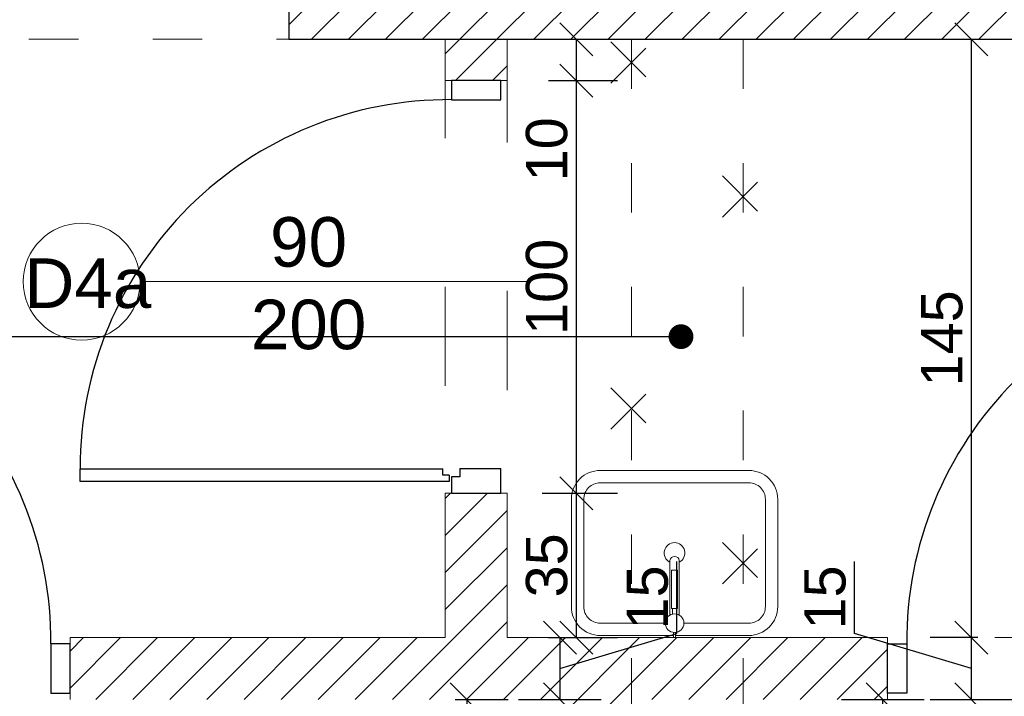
# Model space of a CAD drawing. Header units: millimetres. Extents: x -2720 to 125583, y -8970 to 34912.
# Tile 50 of 105: x 14970 to 15209, y 18934 to 19098. Entities that reach past the tile are written whole.
import ezdxf
from ezdxf import colors
from ezdxf.entities.mleader import LeaderData, LeaderLine
from ezdxf.math import Vec2, Vec3

# ---------------------------------------------------------------- set-up
doc = ezdxf.new("R2010")
doc.units = ezdxf.units.MM
doc.linetypes.add('ACAD_ISO03W100', pattern=[30, 12, -18])
doc.linetypes.add('DASHED', pattern=[19.05, 12.7, -6.35])
for name, color, linetype, lineweight, true_color in [('A_DZIAŁOWA_PROJEKTOWANE', 7, 'Continuous', 18, 0x007cb0), ('A_HATCH', 7, 'Continuous', 5, 0x999999), ('A_HATCH_PROJEKTOWANE', 7, 'Continuous', 9, 0x0089b6)]:
    doc.layers.add(name, color=color, linetype=linetype, lineweight=lineweight, true_color=true_color)
for name, color, linetype, lineweight in [('A_KONST_ISTNIEJĄCE', 83, 'Continuous', 25), ('A_OPISY', 40, 'Continuous', 9), ('A_WIDOK', 141, 'Continuous', 13), ('A_WIDOK-NAD', 221, 'DASHED', 13), ('A_WYMIAROWANIE', 7, 'Continuous', 9), ('A_WYPOSAŻENIE', 181, 'Continuous', 9)]:
    doc.layers.add(name, color=color, linetype=linetype, lineweight=lineweight)
doc.layers.add('A_NIEWIDOCZNE  POMOCNICZE', color=252, linetype='ACAD_ISO03W100', lineweight=5, plot=False)
doc.styles.get("Standard").update_dxf_attribs({"font": 'arial.ttf'})
doc.dimstyles.new('1 do 100', dxfattribs={"dimtxt": 10, "dimasz": 8, "dimexe": 10, "dimexo": 10, "dimgap": 2, "dimtad": 1, "dimdec": 0, "dimtxsty": 'Standard', "dimblk": 'OBLIQUE', "dimcen": 2.5, "dimadec": 0, "dimazin": 0, "dimtfac": 1, "dimtdec": 0, "dimtmove": 0, "dimatfit": 3, "dimldrblk": 'OBLIQUE', "dimfxl": 10, "dimfxlon": 1, "dimarcsym": 0})
pattern_1 = [(45, (-1713.23, 355.087), (-4.490128, 4.490128), [])]

# ---------------------------------------------------------------- blocks, each defined once
blk = doc.blocks.new('um1')
at = {"layer": 'A_WYPOSAŻENIE', "ltscale": 0.5}
for points in [[(-2506.53, 3366.84), (-2524.27, 3366.84, 0.414214), (-2531.27, 3359.84), (-2531.27, 3333.84, 0.414214), (-2524.27, 3326.84), (-2488.27, 3326.84, 0.414214), (-2481.27, 3333.84), (-2481.27, 3359.84, 0.414214), (-2488.27, 3366.84), (-2506.01, 3366.84)], [(-2508.52, 3363.84), (-2524.27, 3363.84, 0.414214), (-2528.27, 3359.84), (-2528.27, 3333.84, 0.414214), (-2524.27, 3329.84), (-2488.27, 3329.84, 0.414214), (-2484.27, 3333.84), (-2484.27, 3359.84, 0.414214), (-2488.27, 3363.84), (-2504.02, 3363.84)]]:
    blk.add_lwpolyline(points, format="xyb", dxfattribs=at)
at = {"layer": 'A_WYPOSAŻENIE'}
for points in [[(-2506.53, 3366.08), (-2506.53, 3367.35), (-2506.01, 3367.35), (-2506.01, 3366.08)], [(-2506.77, 3361.66), (-2506.77, 3360.3), (-2505.77, 3360.3), (-2505.77, 3361.66)]]:
    blk.add_lwpolyline(points, dxfattribs=at)
blk.add_lwpolyline([(-2507.42, 3361.92), (-2507.42, 3348.69, 0.869565), (-2505.12, 3348.69), (-2505.12, 3361.92)], format="xyb", dxfattribs=at)
blk.add_lwpolyline([(-2507.02, 3360.3), (-2505.52, 3360.3), (-2505.52, 3350.99), (-2507.02, 3350.99)], close=True, dxfattribs=at)
blk.add_circle((-2506.27, 3363.85), 2.25, dxfattribs=at)
at = {"layer": 'A_WYPOSAŻENIE', "ltscale": 0.5}
blk.add_arc((-2506.27, 3346.84), 2.5, 117.3871, 62.6129, dxfattribs=at)
blk = doc.blocks.new('_Dot')
at = {"color": 0, "linetype": 'ByBlock', "lineweight": -2}
blk.add_line((-0.5, 0), (-1, 0), dxfattribs=at)
at = {"color": 0, "linetype": 'ByBlock', "const_width": 0.5}
blk.add_lwpolyline([(-0.25, 0, 1), (0.25, 0, 1)], format="xyb", close=True, dxfattribs=at)
blk = doc.blocks.new('ROZBIÓRKI_DOM')
at = {"layer": 'A_OPISY', "color": 22, "linetype": 'ACAD_ISO03W100', "true_color": 0xe22908}
for p, q in [((19385.15, 8497.29), (19395.15, 8487.29)), ((19385.15, 8487.29), (19395.15, 8497.29)), ((19390.15, 8497.89), (19390.15, 8227.89)), ((19417.15, 8497.89), (19417.15, 8212.89)), ((19412.15, 8464.76), (19422.15, 8454.76)), ((19412.15, 8454.76), (19422.15, 8464.76)), ((19385.15, 8413.42), (19395.15, 8403.42)), ((19385.15, 8403.42), (19395.15, 8413.42)), ((19412.15, 8375.92), (19422.15, 8365.92)), ((19412.15, 8365.92), (19422.15, 8375.92))]:
    blk.add_line(p, q, dxfattribs=at)
blk = doc.blocks.new('_Oblique')
at = {"color": 0, "linetype": 'ByBlock', "lineweight": -2}
blk.add_line((-0.5, -0.5), (0.5, 0.5), dxfattribs=at)
blk = doc.blocks.new('*D377')
at = {"layer": 'A_WYMIAROWANIE', "color": 0, "lineweight": -2, "ltscale": 2, "transparency": 16777216}
for p, q in [((15169.11, 18933.66), (15189.11, 18933.66)), ((15179.11, 18773.66), (15179.11, 18933.66)), ((15175.11, 18773.66), (15189.11, 18773.66))]:
    blk.add_line(p, q, dxfattribs=at)
at = {"layer": 'Defpoints', "color": 0, "ltscale": 2, "transparency": 16777216}
for p in [(15148.71, 18933.66), (15179.11, 18933.66), (15165.11, 18773.66)]:
    blk.add_point(p, dxfattribs=at)
at = {"layer": 'A_WYMIAROWANIE', "color": 0, "lineweight": -2, "ltscale": 2, "transparency": 16777216, "xscale": 8, "yscale": 8, "zscale": 8}
for p, rotation in [((15179.11, 18933.66), 90), ((15179.11, 18773.66), 270)]:
    blk.add_blockref('_Oblique', p, dxfattribs=dict(at, rotation=rotation))
at = {"layer": 'A_WYMIAROWANIE', "color": 0, "ltscale": 2, "transparency": 16777216, "insert": (15172, 18853.66), "char_height": 10, "attachment_point": 5, "rotation": 90}
blk.add_mtext('160', dxfattribs=at)
blk = doc.blocks.new('*D378')
at = {"layer": 'A_WYMIAROWANIE', "color": 0, "lineweight": -2, "ltscale": 2, "transparency": 16777216}
for p, q in [((15172.24, 18949.66), (15172.24, 18967.11)), ((15200.56, 18941.16), (15172.24, 18949.66)), ((15202.09, 18948.66), (15190.56, 18948.66)), ((15200.56, 18933.66), (15200.56, 18948.66)), ((15190.56, 18933.66), (15210.56, 18933.66))]:
    blk.add_line(p, q, dxfattribs=at)
at = {"layer": 'Defpoints', "color": 0, "ltscale": 2, "transparency": 16777216}
for p in [(15200.56, 18948.66), (15212.09, 18948.66), (15148.71, 18933.66)]:
    blk.add_point(p, dxfattribs=at)
at = {"layer": 'A_WYMIAROWANIE', "color": 0, "lineweight": -2, "ltscale": 2, "transparency": 16777216, "xscale": 8, "yscale": 8, "zscale": 8}
for p, rotation in [((15200.56, 18948.66), 90), ((15200.56, 18933.66), 270)]:
    blk.add_blockref('_Oblique', p, dxfattribs=dict(at, rotation=rotation))
at = {"layer": 'A_WYMIAROWANIE', "color": 0, "ltscale": 2, "transparency": 16777216, "insert": (15165.14, 18958.38), "char_height": 10, "attachment_point": 5, "rotation": 90}
blk.add_mtext('15', dxfattribs=at)
blk = doc.blocks.new('*D379')
at = {"layer": 'A_WYMIAROWANIE', "color": 0, "lineweight": -2, "ltscale": 2, "transparency": 16777216}
for p, q in [((15199.19, 19093.66), (15210.56, 19093.66)), ((15200.56, 18948.66), (15200.56, 19093.66)), ((15202.09, 18948.66), (15190.56, 18948.66))]:
    blk.add_line(p, q, dxfattribs=at)
at = {"layer": 'Defpoints', "color": 0, "ltscale": 2, "transparency": 16777216}
for p in [(15189.19, 19093.66), (15200.56, 19093.66), (15212.09, 18948.66)]:
    blk.add_point(p, dxfattribs=at)
at = {"layer": 'A_WYMIAROWANIE', "color": 0, "lineweight": -2, "ltscale": 2, "transparency": 16777216, "xscale": 8, "yscale": 8, "zscale": 8}
for p, rotation in [((15200.56, 19093.66), 90), ((15200.56, 18948.66), 270)]:
    blk.add_blockref('_Oblique', p, dxfattribs=dict(at, rotation=rotation))
at = {"layer": 'A_WYMIAROWANIE', "color": 0, "ltscale": 2, "transparency": 16777216, "insert": (15193.45, 19021.16), "char_height": 10, "attachment_point": 5, "rotation": 90}
blk.add_mtext('145', dxfattribs=at)
blk = doc.blocks.new('*D387')
at = {"layer": 'A_WYMIAROWANIE', "color": 0, "lineweight": -2, "ltscale": 2, "transparency": 16777216}
for p, q in [((15104.84, 19093.66), (15114.84, 19093.66)), ((15104.84, 19093.66), (15104.84, 19083.66)), ((15098.12, 19083.66), (15114.84, 19083.66)), ((15104.84, 19083.66), (15104.84, 19058.31))]:
    blk.add_line(p, q, dxfattribs=at)
at = {"layer": 'Defpoints', "color": 0, "ltscale": 2, "transparency": 16777216}
for p in [(15100.43, 19093.66), (15088.12, 19083.66), (15104.84, 19083.66)]:
    blk.add_point(p, dxfattribs=at)
at = {"layer": 'A_WYMIAROWANIE', "color": 0, "lineweight": -2, "ltscale": 2, "transparency": 16777216, "xscale": 8, "yscale": 8, "zscale": 8}
for p, rotation in [((15104.84, 19093.66), 90), ((15104.84, 19083.66), 270)]:
    blk.add_blockref('_Oblique', p, dxfattribs=dict(at, rotation=rotation))
at = {"layer": 'A_WYMIAROWANIE', "color": 0, "ltscale": 2, "transparency": 16777216, "insert": (15097.73, 19066.99), "char_height": 10, "attachment_point": 5, "rotation": 90}
blk.add_mtext('10', dxfattribs=at)
blk = doc.blocks.new('*D388')
at = {"layer": 'A_WYMIAROWANIE', "color": 0, "lineweight": -2, "ltscale": 2, "transparency": 16777216}
for p, q in [((15098.12, 19083.66), (15114.84, 19083.66)), ((15104.84, 19083.66), (15104.84, 18983.66)), ((15096.58, 18983.66), (15114.84, 18983.66))]:
    blk.add_line(p, q, dxfattribs=at)
at = {"layer": 'Defpoints', "color": 0, "ltscale": 2, "transparency": 16777216}
for p in [(15088.12, 19083.66), (15086.58, 18983.66), (15104.84, 18983.66)]:
    blk.add_point(p, dxfattribs=at)
at = {"layer": 'A_WYMIAROWANIE', "color": 0, "lineweight": -2, "ltscale": 2, "transparency": 16777216, "xscale": 8, "yscale": 8, "zscale": 8}
for p, rotation in [((15104.84, 19083.66), 90), ((15104.84, 18983.66), 270)]:
    blk.add_blockref('_Oblique', p, dxfattribs=dict(at, rotation=rotation))
at = {"layer": 'A_WYMIAROWANIE', "color": 0, "ltscale": 2, "transparency": 16777216, "insert": (15097.73, 19033.66), "char_height": 10, "attachment_point": 5, "rotation": 90}
blk.add_mtext('100', dxfattribs=at)
blk = doc.blocks.new('*D389')
at = {"layer": 'A_WYMIAROWANIE', "color": 0, "lineweight": -2, "ltscale": 2, "transparency": 16777216}
for p, q in [((15096.58, 18983.66), (15114.84, 18983.66)), ((15104.84, 18983.66), (15104.84, 18948.66)), ((15098.12, 18948.66), (15114.84, 18948.66))]:
    blk.add_line(p, q, dxfattribs=at)
at = {"layer": 'Defpoints', "color": 0, "ltscale": 2, "transparency": 16777216}
for p in [(15086.58, 18983.66), (15088.12, 18948.66), (15104.84, 18948.66)]:
    blk.add_point(p, dxfattribs=at)
at = {"layer": 'A_WYMIAROWANIE', "color": 0, "lineweight": -2, "ltscale": 2, "transparency": 16777216, "xscale": 8, "yscale": 8, "zscale": 8}
for p, rotation in [((15104.84, 18983.66), 90), ((15104.84, 18948.66), 270)]:
    blk.add_blockref('_Oblique', p, dxfattribs=dict(at, rotation=rotation))
at = {"layer": 'A_WYMIAROWANIE', "color": 0, "ltscale": 2, "transparency": 16777216, "insert": (15097.73, 18966.16), "char_height": 10, "attachment_point": 5, "rotation": 90}
blk.add_mtext('35', dxfattribs=at)
blk = doc.blocks.new('*D390')
at = {"layer": 'A_WYMIAROWANIE', "color": 0, "lineweight": -2, "ltscale": 2, "transparency": 16777216}
for p, q in [((15129.22, 18949.66), (15129.22, 18967.11)), ((15098.12, 18948.66), (15110.9, 18948.66)), ((15100.9, 18941.16), (15129.22, 18949.66)), ((15100.9, 18948.66), (15100.9, 18933.66)), ((15090.9, 18933.66), (15110.9, 18933.66))]:
    blk.add_line(p, q, dxfattribs=at)
at = {"layer": 'Defpoints', "color": 0, "ltscale": 2, "transparency": 16777216}
for p in [(15088.12, 18948.66), (15065.56, 18933.66), (15100.9, 18933.66)]:
    blk.add_point(p, dxfattribs=at)
at = {"layer": 'A_WYMIAROWANIE', "color": 0, "lineweight": -2, "ltscale": 2, "transparency": 16777216, "xscale": 8, "yscale": 8, "zscale": 8}
for p, rotation in [((15100.9, 18948.66), 90), ((15100.9, 18933.66), 270)]:
    blk.add_blockref('_Oblique', p, dxfattribs=dict(at, rotation=rotation))
at = {"layer": 'A_WYMIAROWANIE', "color": 0, "ltscale": 2, "transparency": 16777216, "insert": (15122.11, 18958.38), "char_height": 10, "attachment_point": 5, "rotation": 90}
blk.add_mtext('15', dxfattribs=at)
blk = doc.blocks.new('*D391')
at = {"layer": 'A_WYMIAROWANIE', "color": 0, "lineweight": -2, "ltscale": 2, "transparency": 16777216}
for p, q in [((15075.56, 18933.66), (15088.34, 18933.66)), ((15078.34, 18933.66), (15078.34, 18773.66)), ((15070.27, 18773.66), (15088.34, 18773.66))]:
    blk.add_line(p, q, dxfattribs=at)
at = {"layer": 'Defpoints', "color": 0, "ltscale": 2, "transparency": 16777216}
for p in [(15065.56, 18933.66), (15060.27, 18773.66), (15078.34, 18773.66)]:
    blk.add_point(p, dxfattribs=at)
at = {"layer": 'A_WYMIAROWANIE', "color": 0, "lineweight": -2, "ltscale": 2, "transparency": 16777216, "xscale": 8, "yscale": 8, "zscale": 8}
for p, rotation in [((15078.34, 18933.66), 90), ((15078.34, 18773.66), 270)]:
    blk.add_blockref('_Oblique', p, dxfattribs=dict(at, rotation=rotation))
at = {"layer": 'A_WYMIAROWANIE', "color": 0, "ltscale": 2, "transparency": 16777216, "insert": (15071.24, 18853.66), "char_height": 10, "attachment_point": 5, "rotation": 90}
blk.add_mtext('160', dxfattribs=at)

msp = doc.modelspace()

# ---------------------------------------------------------------- hatches: boundary and pattern name
at = {"layer": 'A_HATCH'}
h = msp.add_hatch(dxfattribs=at)
h.set_pattern_fill('ANSI31', color=256, scale=2)
h.set_pattern_definition(pattern_1)
h.paths.add_polyline_path([(15360.26, 18363.66), (15290.26, 18363.66), (15250.26, 18363.66), (15250.26, 18320.66), (15294.26, 18320.66), (15294.26, 18306.66), (15360.26, 18306.66)])
h.paths.add_polyline_path([(15075.26, 18363.66), (14903.26, 18363.66), (14903.26, 18320.66), (15075.26, 18320.66)])
h.paths.add_polyline_path([(14803.26, 18456.66), (14775.26, 18456.66), (14775.26, 18363.66), (14803.26, 18363.66)])
h.paths.add_polyline_path([(14803.26, 18581.66), (14775.26, 18581.66), (14775.26, 18556.66), (14803.26, 18556.66)])
h.paths.add_polyline_path([(14852.26, 19003.66), (14803.26, 19003.66), (14803.26, 18933.66), (14852.26, 18933.66)])
h.paths.add_polyline_path([(14852.26, 19121.66), (14818.26, 19121.66), (14818.26, 19153.66), (14811.36, 19153.66), (14775.26, 19153.66), (14775.26, 19093.66), (14803.26, 19093.66), (14852.26, 19093.66)])
h.paths.add_polyline_path([(15063.26, 19251.66), (15035.26, 19251.66), (15035.26, 19216.66), (15063.26, 19216.66)])
h.paths.add_polyline_path([(15063.26, 19428.66), (15063.26, 19471.66), (15010.26, 19471.66), (15010.26, 19464.23), (15010.26, 19428.66), (15035.26, 19428.66), (15035.26, 19355.66), (15063.26, 19355.66)])
h.paths.add_polyline_path([(14818.26, 19638.66), (14747.26, 19638.66), (14747.26, 19630.66), (14747.26, 19595.66), (14775.26, 19595.66), (14775.26, 19428.66), (14865.26, 19428.66), (14865.26, 19471.66), (14818.26, 19471.66)])
h.paths.add_polyline_path([(14818.26, 19428.66), (14775.26, 19428.66), (14775.26, 19280.66), (14818.26, 19280.66)])
h.paths.add_polyline_path([(15228.71, 19099.16), (15228.71, 19113.16), (15242.71, 19113.16), (15242.71, 19099.16)])
h.paths.add_polyline_path([(15269.06, 19121.66), (15269.06, 19099.16), (15255.06, 19099.16), (15255.06, 19121.66), (15063.26, 19121.66), (15063.26, 19126.66), (15035.26, 19126.66), (15035.26, 19121.66), (15035.26, 19093.66), (15290.26, 19093.66), (15290.26, 19121.66)])
h.paths.add_polyline_path([(14775.26, 18991.15), (14797.76, 18991.15), (14797.76, 18977.15), (14775.26, 18977.15), (14775.26, 18669.66), (14803.26, 18669.66), (14803.26, 19093.66), (14775.26, 19093.66)])
at = {"layer": 'A_HATCH_PROJEKTOWANE', "ltscale": 2}
h = msp.add_hatch(dxfattribs=at)
h.set_pattern_fill('ANSI31', color=256, scale=2)
h.set_pattern_definition(pattern_1)
h.paths.add_polyline_path([(15073.26, 18678.66), (15058.26, 18678.66), (15058.26, 18580.66), (15073.26, 18580.66)])
h.paths.add_polyline_path([(15290.26, 18773.66), (14803.26, 18773.66), (14803.26, 18758.66), (15290.26, 18758.66)])
h.paths.add_polyline_path([(15115.26, 18933.66), (15180.26, 18933.66), (15180.26, 18948.66), (15088.12, 18948.66), (15088.12, 18983.66), (15073.12, 18983.66), (15073.12, 18948.66), (14982.26, 18948.66), (14982.26, 18933.66), (15068.12, 18933.66), (15100.26, 18933.66), (15100.26, 18773.66), (15115.26, 18773.66)])
h.paths.add_polyline_path([(14882.26, 18948.66), (14852.26, 18948.66), (14852.26, 18933.66), (14882.26, 18933.66)])
h.paths.add_polyline_path([(15088.12, 19093.66), (15073.12, 19093.66), (15073.12, 19083.66), (15088.12, 19083.66)])
h.paths.add_polyline_path([(15290.26, 18948.66), (15280.26, 18948.66), (15280.26, 18933.66), (15290.26, 18933.66)])

# ---------------------------------------------------------------- linework, layer by layer
at = {"color": 144}
for p, q in [((15072.54, 18988.05), (15072.54, 18989.6)), ((15076.65, 18989.62), (15076.65, 18987.63)), ((15074.08, 18988.05), (15072.54, 18988.05)), ((15076.65, 18987.63), (15074.66, 18987.63))]:
    msp.add_line(p, q, dxfattribs=at)
for points in [[(15086.58, 19083.66), (15074.66, 19083.66), (15074.66, 19079.02), (15086.58, 19079.02), (15086.58, 19083.66)], [(15074.08, 18986.51), (14984.68, 18986.51), (14984.68, 18989.6), (15072.54, 18989.6)], [(15074.66, 18987.63), (15074.66, 18983.66), (15086.58, 18983.66), (15086.58, 18989.62)], [(15076.65, 18989.62), (15086.58, 18989.62)], [(15074.08, 18988.05), (15074.08, 18986.51)], [(14982.26, 18935.2), (14982.26, 18947.12), (14977.62, 18947.12), (14977.62, 18935.2), (14982.26, 18935.2)], [(15180.26, 18935.2), (15180.26, 18947.12), (15184.89, 18947.12), (15184.89, 18935.2), (15180.26, 18935.2)]]:
    msp.add_lwpolyline(points, dxfattribs=at)
for centre, start, end in [((15074.1, 18989.6), 89.6452, 180.0011), ((14888.2, 18947.67), 359.6452, 90.0011), ((15274.32, 18947.67), 89.9989, 180.3548)]:
    msp.add_arc(centre, 89.43, start, end, dxfattribs=at)
at = {"layer": 'A_DZIAŁOWA_PROJEKTOWANE', "ltscale": 2}
for p, q in [((15073.12, 19093.66), (15073.12, 19083.66)), ((15073.12, 19093.66), (15088.12, 19093.66)), ((15088.12, 19093.66), (15088.12, 19083.66)), ((15073.12, 19083.66), (15088.12, 19083.66)), ((15073.12, 18983.66), (15088.12, 18983.66)), ((15073.12, 18983.66), (15073.12, 18948.66)), ((15088.12, 18983.66), (15088.12, 18948.66)), ((15073.12, 18948.66), (14982.26, 18948.66)), ((14982.26, 18948.66), (14982.26, 18933.66)), ((15088.12, 18948.66), (15180.26, 18948.66)), ((15180.26, 18933.66), (15180.26, 18948.66))]:
    msp.add_line(p, q, dxfattribs=at)
at = {"layer": 'A_KONST_ISTNIEJĄCE', "ltscale": 2}
for p, q in [((15035.26, 19121.66), (15035.26, 19093.66)), ((15035.26, 19093.66), (15290.26, 19093.66))]:
    msp.add_line(p, q, dxfattribs=at)
at = {"layer": 'A_NIEWIDOCZNE  POMOCNICZE', "ltscale": 2}
msp.add_lwpolyline([(14818.26, 19428.66), (15035.26, 19428.66), (15035.26, 19093.66), (15073.12, 19093.66), (15073.12, 18948.66), (14852.26, 18948.66), (14852.26, 19003.66), (14803.26, 19003.66), (14803.26, 19093.66), (14852.26, 19093.66), (14852.26, 19121.66), (14818.26, 19121.66), (14818.26, 19428.66)], dxfattribs=at)
msp.add_lwpolyline([(15088.12, 19093.66), (15290.26, 19093.66), (15290.26, 18948.66), (15088.12, 18948.66)], close=True, dxfattribs=at)
at = {"layer": 'A_OPISY', "color": 144, "true_color": 0x007cb0, "transparency": 33554559}
msp.add_line((15092.88, 19034.92), (14999.21, 19034.92), dxfattribs=at)
msp.add_circle((14985.06, 19034.92), 14.15, dxfattribs=at)
at = {"layer": 'A_WIDOK-NAD', "color": 144, "linetype": 'ACAD_ISO03W100', "true_color": 0x007cb0}
msp.add_line((14852.26, 19093.66), (15035.26, 19093.66), dxfattribs=at)

# ---------------------------------------------------------------- block references
at = {"layer": 'A_WIDOK'}
msp.add_blockref('ROZBIÓRKI_DOM', (-4271.9, 10595.77), dxfattribs=at)
at = {"layer": 'A_WYPOSAŻENIE', "xscale": -1, "rotation": 180}
msp.add_blockref('um1', (17634.94, 22316.01), dxfattribs=at)

# ---------------------------------------------------------------- texts
at = {"layer": 'A_OPISY', "color": 144, "true_color": 0x007cb0, "transparency": 33554559, "char_height": 12, "attachment_point": 5}
for s, insert in [('90\\P200', (15040.02, 19034.47)), ('D4a', (14986.56, 19034.47))]:
    msp.add_mtext_dynamic_manual_height_columns(s, width=44.3905, gutter_width=12.5, heights=[0], dxfattribs=dict(at, insert=insert))

# ---------------------------------------------------------------- dimensions: what is measured, and where the dimension line sits
at = {"layer": 'A_WYMIAROWANIE', "ltscale": 2}
for base, p1, p2, picture, middle in [((15104.84, 19083.66), (15100.43, 19093.66), (15088.12, 19083.66), '*D387', (15097.73, 19066.99)), ((15179.11, 18933.66), (15165.11, 18773.66), (15148.71, 18933.66), '*D377', (15172, 18853.66))]:
    dim = msp.add_linear_dim(base=base, p1=p1, p2=p2, angle=90, dimstyle='1 do 100', dxfattribs=at)
    dim.commit()
    dim.dimension.update_dxf_attribs({"geometry": picture, "text_midpoint": middle})
for base, p1, p2, picture, middle in [((15200.56, 19093.66), (15212.09, 18948.66), (15189.19, 19093.66), '*D379', (15193.45, 19021.16)), ((15104.84, 18983.66), (15088.12, 19083.66), (15086.58, 18983.66), '*D388', (15097.73, 19033.66)), ((15104.84, 18948.66), (15086.58, 18983.66), (15088.12, 18948.66), '*D389', (15097.73, 18966.16)), ((15100.9, 18933.66), (15088.12, 18948.66), (15065.56, 18933.66), '*D390', (15122.11, 18951.66)), ((15200.56, 18948.66), (15148.71, 18933.66), (15212.09, 18948.66), '*D378', (15165.14, 18951.66)), ((15078.34, 18773.66), (15065.56, 18933.66), (15060.27, 18773.66), '*D391', (15071.24, 18853.66))]:
    dim = msp.add_linear_dim(base=base, p1=p1, p2=p2, angle=90, dimstyle='1 do 100', override={"dimtmove": 1}, dxfattribs=at)
    dim.commit()
    dim.dimension.update_dxf_attribs({"geometry": picture, "text_midpoint": middle})

# ---------------------------------------------------------------- leaders
at = {"layer": 'A_OPISY'}
ml = msp.add_multileader_mtext('Standard', dxfattribs=at)
ml.set_content('', color=256)
ml.set_leader_properties()
ml.set_arrow_properties(name='DOT')
ml.build(insert=Vec2(0, 0))
ml.multileader.update_dxf_attribs({"arrow_head_size": 6})
ctx = ml.context
ctx.base_point, ctx.arrow_head_size, ctx.plane_origin = Vec3(14544.36, 19021.59), 6, Vec3(14327.83, 19489.3)
ctx.text_align_type = 2
notes = []
notes.append((ctx, [(1, (1, 1, 0), (14562.89, 19021.59), (-1, 0), 14.52, [(0, [(15130.23, 19021.59)], 0, [])])]))
ctx.mtext.insert, ctx.mtext.alignment, ctx.mtext.flow_direction = Vec3(14546.36, 19023.59), 3, 5
for ctx, leaders in notes:
    for number, flags, end, landing, length, lines in leaders:
        leader = LeaderData()
        leader.index, (leader.has_last_leader_line, leader.has_dogleg_vector, leader.attachment_direction) = number, flags
        leader.last_leader_point, leader.dogleg_vector, leader.dogleg_length = Vec3(end), Vec3(landing), length
        for number, points, colour, breaks in lines:
            line = LeaderLine()
            line.index, line.vertices, line.color, line.breaks = number, Vec3.list(points), colors.encode_raw_color(colour), breaks
            leader.lines.append(line)
        ctx.leaders.append(leader)

doc.saveas('drawing.dxf')
